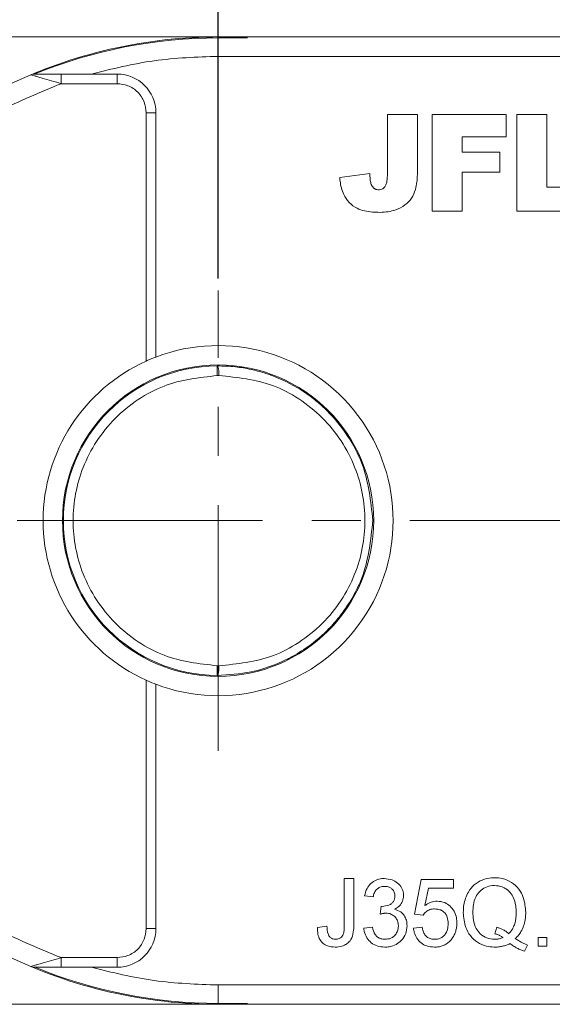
# Model space of a CAD drawing. Header units: millimetres. Extents: x 8853 to 11418, y 45 to 1005.
# Tile 49 of 256: x 9420 to 9447, y 568 to 619. Entities that reach past the tile are written whole.
import ezdxf

# ---------------------------------------------------------------- set-up
doc = ezdxf.new("R2010")
doc.units = ezdxf.units.MM
doc.linetypes.add('CENTERX2', pattern=[20.32, 12.7, -2.54, 2.54, -2.54])
doc.styles.get("Standard").update_dxf_attribs({"font": '仿宋_GB2312_0.TTF', "width": 0.8})
doc.dimstyles.new('ISO-35.1', dxfattribs={"dimtxt": 9, "dimasz": 7.5, "dimexe": 5, "dimexo": 0.625, "dimgap": 2.5, "dimtad": 1, "dimdsep": 46, "dimtxsty": 'Standard', "dimcen": 2.5, "dimadec": 0, "dimazin": 0, "dimtfac": 1, "dimtmove": 0, "dimatfit": 3, "dimfxl": 0, "dimarcsym": 0})

# ---------------------------------------------------------------- blocks, each defined once
blk = doc.blocks.new('*D38')
at = {"color": 0, "lineweight": -2, "transparency": 16777216}
for p, q in [((9429.917, 605.75), (9429.917, 649.767)), ((9485.87, 605.75), (9485.87, 649.767)), ((9437.417, 644.767), (9478.37, 644.767))]:
    blk.add_line(p, q, dxfattribs=at)
at = {"color": 0, "lineweight": 9, "transparency": 16777216}
for points in [[(9437.417, 646.017), (9437.417, 643.517), (9429.917, 644.767)], [(9478.37, 646.017), (9478.37, 643.517), (9485.87, 644.767)]]:
    blk.add_solid(points, dxfattribs=at)
at = {"layer": 'Defpoints', "color": 0, "lineweight": 9, "transparency": 16777216}
for p in [(9485.87, 644.767), (9429.917, 605.125), (9485.87, 605.125)]:
    blk.add_point(p, dxfattribs=at)
at = {"color": 0, "lineweight": 9, "transparency": 16777216, "insert": (9457.893, 651.767), "char_height": 9, "attachment_point": 5}
blk.add_mtext('56', dxfattribs=at)

msp = doc.modelspace()

# ---------------------------------------------------------------- linework, layer by layer
at = {"color": 7, "linetype": 'Continuous', "lineweight": 15}
for p, q in [((9428.355, 618.228), (9413.731, 618.228)), ((9469.731, 618.228), (9429.917, 618.228)), ((9429.917, 617.228), (9429.917, 618.182)), ((9431.433, 618.182), (9429.917, 618.182)), ((9429.917, 617.228), (9470.849, 617.228)), ((9421.805, 616.315), (9421.805, 615.815)), ((9423.362, 616.315), (9421.805, 616.315)), ((9424.699, 616.315), (9423.362, 616.315)), ((9424.699, 616.315), (9424.699, 615.815)), ((9421.805, 615.815), (9424.699, 615.815)), ((9426.199, 614.315), (9426.199, 601.479)), ((9426.699, 614.315), (9426.199, 614.315)), ((9426.699, 614.315), (9426.699, 601.687)), ((9438.674, 611.168), (9438.674, 614.228)), ((9438.674, 614.228), (9440.232, 614.228)), ((9440.232, 614.228), (9440.232, 611.522)), ((9440.981, 609.228), (9440.981, 614.228)), ((9440.981, 614.228), (9444.812, 614.228)), ((9444.812, 614.228), (9444.812, 613.059)), ((9445.367, 609.228), (9445.367, 614.228)), ((9445.367, 614.228), (9446.925, 614.228)), ((9446.925, 614.228), (9446.925, 610.461)), ((9444.812, 613.059), (9442.54, 613.059)), ((9442.54, 613.059), (9442.54, 612.28)), ((9442.54, 612.28), (9444.488, 612.28)), ((9444.488, 612.28), (9444.488, 611.241)), ((9437.765, 611.176), (9436.206, 610.968)), ((9444.488, 611.241), (9442.54, 611.241)), ((9442.54, 611.241), (9442.54, 609.228)), ((9446.925, 610.461), (9449.328, 610.461)), ((9442.54, 609.228), (9440.981, 609.228)), ((9449.328, 609.228), (9445.367, 609.228)), ((9429.87, 600.727), (9429.867, 601.227)), ((9429.87, 600.727), (9429.962, 600.727)), ((9429.867, 585.228), (9429.87, 585.728)), ((9429.962, 585.728), (9429.87, 585.728)), ((9426.199, 584.976), (9426.199, 572.14)), ((9426.699, 584.769), (9426.699, 572.14)), ((9436.442, 574.728), (9436.936, 574.728)), ((9436.442, 572.321), (9436.442, 574.728)), ((9436.936, 574.728), (9436.936, 572.352)), ((9440.066, 572.888), (9440.425, 574.683)), ((9440.425, 574.683), (9442.085, 574.683)), ((9442.085, 574.683), (9442.085, 574.234)), ((9440.792, 574.234), (9440.614, 573.327)), ((9442.085, 574.234), (9440.792, 574.234)), ((9437.94, 573.785), (9437.491, 573.83)), ((9438.295, 572.888), (9438.341, 573.292)), ((9440.515, 572.843), (9440.066, 572.888)), ((9426.699, 572.14), (9426.199, 572.14)), ((9435.051, 572.204), (9435.545, 572.26)), ((9437.446, 572.17), (9437.895, 572.215)), ((9440.021, 572.17), (9440.47, 572.215)), ((9444.33, 572.209), (9444.225, 571.875)), ((9446.472, 571.228), (9446.472, 571.676)), ((9446.472, 571.676), (9446.921, 571.676)), ((9446.921, 571.676), (9446.921, 571.228)), ((9445.917, 571.291), (9445.755, 570.972)), ((9446.921, 571.228), (9446.472, 571.228)), ((9424.699, 570.64), (9421.805, 570.64)), ((9421.805, 570.14), (9421.805, 570.64)), ((9424.699, 570.64), (9424.699, 570.14)), ((9421.805, 570.14), (9423.362, 570.14)), ((9423.362, 570.14), (9424.699, 570.14)), ((9470.849, 569.228), (9429.917, 569.228)), ((9429.917, 568.274), (9429.917, 569.228)), ((9413.731, 568.228), (9428.355, 568.228)), ((9429.917, 568.274), (9431.433, 568.274)), ((9429.917, 568.228), (9469.731, 568.228))]:
    msp.add_line(p, q, dxfattribs=at)
at = {"color": 1, "linetype": 'CENTERX2', "lineweight": 13}
for p, q in [((9429.917, 581.33), (9429.917, 605.125)), ((9317.917, 593.228), (9546.07, 593.228))]:
    msp.add_line(p, q, dxfattribs=at)
at = {"color": 7, "linetype": 'Continuous', "lineweight": 15, "flags": 128}
for points in [[(9428.355, 618.228), (9431.38, 618.228), (9431.385, 618.228)], [(9431.385, 568.228), (9431.38, 568.227), (9428.355, 568.228)]]:
    msp.add_lwpolyline(points, dxfattribs=at)
at = {"color": 7, "linetype": 'Continuous', "lineweight": 15}
msp.add_circle((9429.917, 593.228), 8.05, dxfattribs=at)
for centre, radius, start, end in [((9429.917, 593.228), 25, 86.5214, 112.7879), ((9429.917, 593.228), 24.954, 90, 112.2999), ((9429.917, 593.228), 25, 112.7879, 247.2121), ((9420.427, 615.815), 0.5, 90, 112.7879), ((9424.699, 614.315), 2, 0, 90), ((9429.917, 593.228), 9.05, 249.1769, 110.8231), ((9429.917, 593.228), 9.05, 114.2509, 245.7491), ((9429.917, 593.228), 8, 90.355, 269.645), ((9424.699, 572.14), 2, 270, 0), ((9420.427, 570.64), 0.5, 247.2121, 270), ((9429.917, 593.228), 25, 247.2121, 273.4786), ((9429.917, 593.228), 24.954, 247.7001, 270)]:
    msp.add_arc(centre, radius, start, end, dxfattribs=at)
for points in [[(9429.917, 617.228), (9428.808, 617.189), (9426.592, 617.112), (9424.439, 616.581), (9423.362, 616.315)], [(9423.362, 570.14), (9424.439, 569.874), (9426.592, 569.343), (9428.808, 569.266), (9429.917, 569.228)]]:
    msp.add_open_spline(points, degree=3, dxfattribs=at)
for points, knots in [([(9420.419, 616.221), (9420.365, 616.237), (9420.262, 616.268), (9420.243, 616.274), (9420.234, 616.276)], [0, 0, 0, 0, 0.522804, 1, 1, 1, 1]), ([(9421.805, 615.815), (9421.636, 615.864), (9421.299, 615.961), (9420.89, 616.081), (9420.595, 616.169), (9420.475, 616.204), (9420.419, 616.221)], [0, 0, 0, 0, 0.333317, 0.665606, 0.843893, 1, 1, 1, 1]), ([(9421.805, 616.315), (9421.545, 616.315), (9421.155, 616.315), (9420.719, 616.315), (9420.524, 616.315), (9420.453, 616.315), (9420.43, 616.315), (9420.428, 616.315), (9420.427, 616.315)], [0, 0, 0, 0, 0.498425, 0.748704, 0.873574, 0.94108, 0.971006, 1, 1, 1, 1]), ([(9405.917, 593.228), (9405.967, 594.403), (9406.069, 596.796), (9406.907, 600.357), (9408.276, 603.834), (9410.205, 607.093), (9412.62, 610.01), (9415.43, 612.474), (9418.498, 614.466), (9420.716, 615.371), (9421.805, 615.815)], [0, 0, 0, 0, 0.1198431, 0.2439998, 0.3712085, 0.5, 0.6287915, 0.7560002, 0.8801569, 1, 1, 1, 1]), ([(9424.699, 615.815), (9424.888, 615.795), (9425.179, 615.764), (9425.529, 615.577), (9425.767, 615.384), (9425.961, 615.145), (9426.148, 614.795), (9426.179, 614.504), (9426.199, 614.315)], [0, 0, 0, 0, 0.239443, 0.369607, 0.5, 0.630164, 0.760557, 1, 1, 1, 1]), ([(9440.232, 611.522), (9440.23, 611.388), (9440.225, 610.995), (9440.174, 610.434), (9439.942, 609.881), (9439.576, 609.519), (9439.028, 609.211), (9438.569, 609.181), (9438.292, 609.163)], [0, 0, 0, 0, 0.1136198, 0.3358942, 0.4750673, 0.6142166, 0.7674037, 1, 1, 1, 1]), ([(9438.292, 609.163), (9438.159, 609.166), (9437.757, 609.175), (9437.179, 609.289), (9436.677, 609.655), (9436.355, 610.142), (9436.238, 610.606), (9436.212, 610.904), (9436.206, 610.968)], [0, 0, 0, 0, 0.128183, 0.387536, 0.549691, 0.711944, 0.938522, 1, 1, 1, 1]), ([(9437.986, 610.399), (9437.94, 610.449), (9437.848, 610.55), (9437.79, 610.753), (9437.77, 610.962), (9437.766, 611.104), (9437.765, 611.176)], [0, 0, 0, 0, 0.243238, 0.486568, 0.742114, 1, 1, 1, 1]), ([(9438.674, 611.168), (9438.67, 611.034), (9438.665, 610.837), (9438.607, 610.596), (9438.532, 610.463), (9438.434, 610.378), (9438.325, 610.338), (9438.251, 610.333), (9438.216, 610.332)], [0, 0, 0, 0, 0.372716, 0.548628, 0.683692, 0.793503, 0.903383, 1, 1, 1, 1]), ([(9438.216, 610.332), (9438.187, 610.333), (9438.136, 610.335), (9438.061, 610.353), (9438.014, 610.378), (9437.99, 610.396), (9437.986, 610.399)], [0, 0, 0, 0, 0.364246, 0.622323, 0.945339, 1, 1, 1, 1]), ([(9426.199, 601.479), (9426.259, 601.505), (9426.378, 601.558), (9426.537, 601.623), (9426.649, 601.667), (9426.695, 601.685), (9426.698, 601.686), (9426.699, 601.687)], [0, 0, 0, 0, 0.238951, 0.478398, 0.703727, 0.911587, 1, 1, 1, 1]), ([(9429.867, 601.227), (9429.875, 601.225), (9429.889, 601.219), (9429.911, 601.172), (9429.931, 601.099), (9429.946, 601.004), (9429.958, 600.888), (9429.961, 600.791), (9429.962, 600.727)], [0, 0, 0, 0, 0.158364, 0.294648, 0.500171, 0.631321, 0.75836, 1, 1, 1, 1]), ([(9429.867, 601.227), (9430.184, 601.219), (9430.774, 601.202), (9431.586, 601.063), (9432.255, 600.887), (9433.192, 600.559), (9434.113, 600.08), (9434.992, 599.428), (9435.791, 598.706), (9436.641, 597.656), (9437.643, 595.788), (9437.809, 594.238), (9437.917, 593.228)], [0, 0, 0, 0, 0.076031, 0.141714, 0.197043, 0.242017, 0.379556, 0.443133, 0.503189, 0.636039, 0.762674, 1, 1, 1, 1]), ([(9429.87, 585.728), (9428.931, 585.833), (9427.486, 585.995), (9425.75, 586.934), (9424.559, 587.902), (9423.592, 589.101), (9422.693, 590.842), (9422.237, 593.228), (9422.693, 595.614), (9423.592, 597.354), (9424.559, 598.553), (9425.75, 599.521), (9427.486, 600.46), (9428.931, 600.622), (9429.87, 600.727)], [0, 0, 0, 0, 0.119771, 0.184208, 0.25, 0.315792, 0.380229, 0.5, 0.619771, 0.684208, 0.75, 0.815792, 0.880229, 1, 1, 1, 1]), ([(9429.962, 600.727), (9430.909, 600.633), (9432.364, 600.487), (9434.123, 599.556), (9435.332, 598.589), (9436.314, 597.385), (9437.227, 595.635), (9437.692, 593.228), (9437.227, 590.82), (9436.314, 589.07), (9435.332, 587.866), (9434.123, 586.899), (9432.364, 585.968), (9430.909, 585.822), (9429.962, 585.728)], [0, 0, 0, 0, 0.120645, 0.185436, 0.251402, 0.317135, 0.381281, 0.5, 0.618719, 0.682865, 0.748598, 0.814564, 0.879355, 1, 1, 1, 1]), ([(9421.805, 570.64), (9420.716, 571.084), (9418.498, 571.989), (9415.43, 573.982), (9412.62, 576.445), (9410.205, 579.363), (9408.276, 582.621), (9406.907, 586.098), (9406.069, 589.659), (9405.967, 592.052), (9405.917, 593.228)], [0, 0, 0, 0, 0.1198431, 0.2439998, 0.3712085, 0.5, 0.6287915, 0.7560002, 0.8801569, 1, 1, 1, 1]), ([(9437.917, 593.228), (9437.809, 592.217), (9437.644, 590.667), (9436.774, 589.051), (9436.132, 588.167), (9435.408, 587.367), (9434.639, 586.74), (9433.878, 586.27), (9433.368, 586.002), (9432.626, 585.682), (9431.467, 585.318), (9430.458, 585.261), (9429.867, 585.228)], [0, 0, 0, 0, 0.237329, 0.363961, 0.429693, 0.497, 0.620486, 0.664841, 0.710767, 0.758264, 0.858492, 1, 1, 1, 1]), ([(9429.962, 585.728), (9429.961, 585.664), (9429.958, 585.567), (9429.946, 585.451), (9429.931, 585.356), (9429.911, 585.283), (9429.889, 585.236), (9429.875, 585.231), (9429.867, 585.228)], [0, 0, 0, 0, 0.24166, 0.368694, 0.499829, 0.705384, 0.84166, 1, 1, 1, 1]), ([(9426.699, 584.769), (9426.694, 584.771), (9426.684, 584.774), (9426.607, 584.804), (9426.492, 584.85), (9426.35, 584.909), (9426.248, 584.955), (9426.199, 584.976)], [0, 0, 0, 0, 0.195481, 0.39079, 0.590918, 0.80353, 1, 1, 1, 1]), ([(9437.491, 573.83), (9437.524, 573.962), (9437.584, 574.199), (9437.803, 574.486), (9438.077, 574.662), (9438.328, 574.723), (9438.473, 574.727), (9438.515, 574.728)], [0, 0, 0, 0, 0.270658, 0.489263, 0.708369, 0.914642, 1, 1, 1, 1]), ([(9438.515, 574.728), (9438.65, 574.714), (9438.895, 574.69), (9439.213, 574.512), (9439.414, 574.265), (9439.502, 574.025), (9439.508, 573.884), (9439.511, 573.838)], [0, 0, 0, 0, 0.272752, 0.493599, 0.716338, 0.90619, 1, 1, 1, 1]), ([(9442.596, 572.976), (9442.602, 573.11), (9442.619, 573.473), (9442.796, 573.981), (9443.144, 574.422), (9443.568, 574.675), (9443.942, 574.765), (9444.159, 574.771), (9444.214, 574.773)], [0, 0, 0, 0, 0.148072, 0.401988, 0.580808, 0.75998, 0.939061, 1, 1, 1, 1]), ([(9444.214, 574.773), (9444.348, 574.764), (9444.654, 574.745), (9445.103, 574.55), (9445.484, 574.201), (9445.77, 573.666), (9445.805, 573.243), (9445.827, 572.985)], [0, 0, 0, 0, 0.149201, 0.339719, 0.531658, 0.715646, 1, 1, 1, 1]), ([(9438.529, 574.324), (9438.445, 574.316), (9438.301, 574.303), (9438.128, 574.192), (9438.005, 574.034), (9437.958, 573.888), (9437.942, 573.797), (9437.94, 573.785)], [0, 0, 0, 0, 0.2859195, 0.4849885, 0.6843246, 0.9590687, 1, 1, 1, 1]), ([(9439.062, 573.823), (9439.055, 573.892), (9439.043, 574.022), (9438.933, 574.174), (9438.795, 574.276), (9438.654, 574.319), (9438.563, 574.322), (9438.529, 574.324)], [0, 0, 0, 0, 0.2487669, 0.4726731, 0.6635162, 0.8755788, 1, 1, 1, 1]), ([(9443.09, 572.978), (9443.095, 573.111), (9443.105, 573.38), (9443.213, 573.761), (9443.434, 574.076), (9443.738, 574.291), (9444.017, 574.363), (9444.177, 574.368), (9444.216, 574.369)], [0, 0, 0, 0, 0.199014, 0.399339, 0.580729, 0.762132, 0.942113, 1, 1, 1, 1]), ([(9444.216, 574.369), (9444.352, 574.355), (9444.625, 574.327), (9444.957, 574.101), (9445.202, 573.759), (9445.318, 573.373), (9445.329, 573.094), (9445.333, 572.98)], [0, 0, 0, 0, 0.203222, 0.407586, 0.580719, 0.828764, 1, 1, 1, 1]), ([(9438.406, 573.287), (9438.523, 573.3), (9438.698, 573.319), (9438.893, 573.431), (9438.996, 573.542), (9439.053, 573.676), (9439.059, 573.772), (9439.062, 573.823)], [0, 0, 0, 0, 0.3675596, 0.5509919, 0.6954114, 0.8395947, 1, 1, 1, 1]), ([(9439.511, 573.838), (9439.5, 573.74), (9439.478, 573.55), (9439.318, 573.32), (9439.154, 573.203), (9439.057, 573.156), (9439.033, 573.144)], [0, 0, 0, 0, 0.328269, 0.636143, 0.9088, 1, 1, 1, 1]), ([(9438.341, 573.292), (9438.346, 573.291), (9438.357, 573.29), (9438.373, 573.288), (9438.389, 573.287), (9438.4, 573.287), (9438.406, 573.287)], [0, 0, 0, 0, 0.250087, 0.500185, 0.75003, 1, 1, 1, 1]), ([(9439.033, 573.144), (9439.147, 573.105), (9439.346, 573.038), (9439.552, 572.819), (9439.673, 572.567), (9439.684, 572.38), (9439.69, 572.281)], [0, 0, 0, 0, 0.302387, 0.525374, 0.748493, 1, 1, 1, 1]), ([(9441.114, 573.157), (9441.071, 573.156), (9440.984, 573.153), (9440.864, 573.126), (9440.757, 573.077), (9440.666, 573.014), (9440.582, 572.938), (9440.537, 572.875), (9440.515, 572.843)], [0, 0, 0, 0, 0.181774, 0.36703, 0.518513, 0.675027, 0.835287, 1, 1, 1, 1]), ([(9440.614, 573.327), (9440.64, 573.348), (9440.694, 573.388), (9440.775, 573.437), (9440.855, 573.477), (9440.954, 573.518), (9441.082, 573.553), (9441.185, 573.558), (9441.238, 573.561)], [0, 0, 0, 0, 0.147364, 0.295352, 0.418554, 0.542551, 0.767964, 1, 1, 1, 1]), ([(9441.816, 572.401), (9441.809, 572.513), (9441.797, 572.696), (9441.679, 572.924), (9441.527, 573.066), (9441.329, 573.145), (9441.19, 573.153), (9441.114, 573.157)], [0, 0, 0, 0, 0.284133, 0.463731, 0.644535, 0.805022, 1, 1, 1, 1]), ([(9441.238, 573.561), (9441.375, 573.547), (9441.624, 573.521), (9441.926, 573.308), (9442.141, 573.038), (9442.251, 572.729), (9442.261, 572.519), (9442.265, 572.428)], [0, 0, 0, 0, 0.238357, 0.435095, 0.63094, 0.839011, 1, 1, 1, 1]), ([(9438.585, 572.936), (9438.568, 572.935), (9438.535, 572.934), (9438.486, 572.929), (9438.437, 572.921), (9438.389, 572.912), (9438.342, 572.9), (9438.311, 572.892), (9438.295, 572.888)], [0, 0, 0, 0, 0.169524, 0.339551, 0.504185, 0.669008, 0.834436, 1, 1, 1, 1]), ([(9439.241, 572.284), (9439.233, 572.373), (9439.219, 572.532), (9439.093, 572.729), (9438.927, 572.865), (9438.747, 572.929), (9438.63, 572.934), (9438.585, 572.936)], [0, 0, 0, 0, 0.254178, 0.457835, 0.661032, 0.868746, 1, 1, 1, 1]), ([(9444.189, 571.183), (9444.055, 571.192), (9443.753, 571.212), (9443.314, 571.409), (9442.944, 571.755), (9442.655, 572.286), (9442.619, 572.714), (9442.596, 572.976)], [0, 0, 0, 0, 0.150098, 0.337156, 0.525352, 0.708308, 1, 1, 1, 1]), ([(9444.216, 571.587), (9444.08, 571.599), (9443.806, 571.623), (9443.473, 571.848), (9443.226, 572.174), (9443.106, 572.564), (9443.095, 572.848), (9443.09, 572.978)], [0, 0, 0, 0, 0.20131, 0.404755, 0.576193, 0.805812, 1, 1, 1, 1]), ([(9445.333, 572.98), (9445.332, 572.914), (9445.329, 572.78), (9445.302, 572.565), (9445.246, 572.337), (9445.156, 572.139), (9445.054, 571.986), (9444.985, 571.914), (9444.95, 571.878)], [0, 0, 0, 0, 0.166848, 0.334564, 0.540524, 0.752508, 0.875078, 1, 1, 1, 1]), ([(9445.827, 572.985), (9445.825, 572.919), (9445.822, 572.785), (9445.793, 572.548), (9445.724, 572.276), (9445.603, 572.011), (9445.452, 571.792), (9445.342, 571.681), (9445.286, 571.624)], [0, 0, 0, 0, 0.132684, 0.266041, 0.474214, 0.688935, 0.842827, 1, 1, 1, 1]), ([(9426.199, 572.14), (9426.179, 571.951), (9426.148, 571.66), (9425.961, 571.311), (9425.768, 571.072), (9425.529, 570.878), (9425.179, 570.691), (9424.888, 570.66), (9424.699, 570.64)], [0, 0, 0, 0, 0.239443, 0.369607, 0.5, 0.630164, 0.760557, 1, 1, 1, 1]), ([(9435.972, 571.183), (9435.836, 571.193), (9435.615, 571.209), (9435.342, 571.361), (9435.162, 571.575), (9435.06, 571.869), (9435.054, 572.089), (9435.051, 572.204)], [0, 0, 0, 0, 0.257051, 0.4188059, 0.5813296, 0.7801411, 1, 1, 1, 1]), ([(9435.545, 572.26), (9435.553, 572.124), (9435.564, 571.941), (9435.663, 571.728), (9435.77, 571.635), (9435.887, 571.592), (9435.961, 571.588), (9435.993, 571.587)], [0, 0, 0, 0, 0.441322, 0.598348, 0.756856, 0.895495, 1, 1, 1, 1]), ([(9436.936, 572.352), (9436.932, 572.219), (9436.926, 571.95), (9436.823, 571.601), (9436.618, 571.369), (9436.366, 571.23), (9436.14, 571.187), (9435.998, 571.183), (9435.972, 571.183)], [0, 0, 0, 0, 0.230985, 0.464973, 0.609952, 0.754605, 0.955682, 1, 1, 1, 1]), ([(9435.993, 571.587), (9436.057, 571.593), (9436.166, 571.604), (9436.296, 571.694), (9436.386, 571.815), (9436.44, 572.031), (9436.441, 572.205), (9436.442, 572.321)], [0, 0, 0, 0, 0.19306, 0.330934, 0.468862, 0.645656, 1, 1, 1, 1]), ([(9438.535, 571.183), (9438.399, 571.194), (9438.149, 571.213), (9437.826, 571.399), (9437.594, 571.659), (9437.479, 571.934), (9437.455, 572.109), (9437.446, 572.17)], [0, 0, 0, 0, 0.249595, 0.46063, 0.671469, 0.886859, 1, 1, 1, 1]), ([(9437.895, 572.215), (9437.93, 572.082), (9437.981, 571.887), (9438.16, 571.689), (9438.343, 571.6), (9438.479, 571.591), (9438.551, 571.587)], [0, 0, 0, 0, 0.404921, 0.593605, 0.78306, 1, 1, 1, 1]), ([(9439.69, 572.281), (9439.677, 572.145), (9439.651, 571.871), (9439.424, 571.536), (9439.123, 571.299), (9438.812, 571.194), (9438.612, 571.186), (9438.535, 571.183)], [0, 0, 0, 0, 0.228572, 0.459007, 0.660095, 0.870765, 1, 1, 1, 1]), ([(9438.551, 571.587), (9438.651, 571.595), (9438.821, 571.611), (9439.025, 571.745), (9439.161, 571.914), (9439.232, 572.103), (9439.239, 572.232), (9439.241, 572.284)], [0, 0, 0, 0, 0.269591, 0.459441, 0.648883, 0.856246, 1, 1, 1, 1]), ([(9441.109, 571.183), (9440.973, 571.193), (9440.727, 571.21), (9440.408, 571.384), (9440.181, 571.63), (9440.058, 571.907), (9440.032, 572.093), (9440.021, 572.17)], [0, 0, 0, 0, 0.248379, 0.451028, 0.653732, 0.857674, 1, 1, 1, 1]), ([(9440.47, 572.215), (9440.492, 572.109), (9440.528, 571.939), (9440.667, 571.741), (9440.826, 571.632), (9440.983, 571.591), (9441.076, 571.588), (9441.111, 571.587)], [0, 0, 0, 0, 0.323008, 0.519347, 0.717293, 0.893001, 1, 1, 1, 1]), ([(9441.111, 571.587), (9441.211, 571.595), (9441.377, 571.61), (9441.576, 571.739), (9441.705, 571.901), (9441.8, 572.126), (9441.81, 572.3), (9441.816, 572.401)], [0, 0, 0, 0, 0.242689, 0.406584, 0.570206, 0.750946, 1, 1, 1, 1]), ([(9441.997, 571.608), (9442.036, 571.662), (9442.114, 571.773), (9442.195, 571.959), (9442.246, 572.157), (9442.263, 572.315), (9442.264, 572.406), (9442.265, 572.428)], [0, 0, 0, 0, 0.228036, 0.461347, 0.689746, 0.923403, 1, 1, 1, 1]), ([(9444.95, 571.878), (9444.925, 571.9), (9444.874, 571.944), (9444.792, 572.001), (9444.707, 572.054), (9444.602, 572.109), (9444.477, 572.162), (9444.379, 572.194), (9444.33, 572.209)], [0, 0, 0, 0, 0.141069, 0.282767, 0.423903, 0.56572, 0.782095, 1, 1, 1, 1]), ([(9441.109, 571.183), (9441.176, 571.185), (9441.311, 571.19), (9441.508, 571.239), (9441.695, 571.326), (9441.834, 571.428), (9441.932, 571.527), (9441.975, 571.581), (9441.997, 571.608)], [0, 0, 0, 0, 0.195914, 0.39631, 0.592972, 0.797743, 0.898464, 1, 1, 1, 1]), ([(9444.655, 571.678), (9444.62, 571.665), (9444.552, 571.637), (9444.462, 571.613), (9444.388, 571.599), (9444.331, 571.592), (9444.273, 571.588), (9444.235, 571.587), (9444.216, 571.587)], [0, 0, 0, 0, 0.244198, 0.490285, 0.616798, 0.743692, 0.871739, 1, 1, 1, 1]), ([(9444.225, 571.875), (9444.257, 571.866), (9444.321, 571.848), (9444.405, 571.816), (9444.476, 571.783), (9444.537, 571.751), (9444.597, 571.716), (9444.635, 571.691), (9444.655, 571.678)], [0, 0, 0, 0, 0.2105407, 0.4218235, 0.5655569, 0.7096369, 0.8547182, 1, 1, 1, 1]), ([(9445.286, 571.624), (9445.314, 571.606), (9445.37, 571.57), (9445.455, 571.517), (9445.541, 571.467), (9445.646, 571.41), (9445.77, 571.349), (9445.868, 571.311), (9445.917, 571.291)], [0, 0, 0, 0, 0.139963, 0.279956, 0.419938, 0.560053, 0.779572, 1, 1, 1, 1]), ([(9445.011, 571.362), (9444.95, 571.335), (9444.827, 571.281), (9444.661, 571.235), (9444.523, 571.208), (9444.412, 571.193), (9444.301, 571.184), (9444.226, 571.183), (9444.189, 571.183)], [0, 0, 0, 0, 0.2360294, 0.474761, 0.6050095, 0.7356999, 0.8676548, 1, 1, 1, 1]), ([(9445.755, 570.972), (9445.693, 570.994), (9445.567, 571.04), (9445.413, 571.114), (9445.289, 571.181), (9445.194, 571.238), (9445.102, 571.299), (9445.041, 571.341), (9445.011, 571.362)], [0, 0, 0, 0, 0.237022, 0.475091, 0.605871, 0.736859, 0.868386, 1, 1, 1, 1]), ([(9420.42, 570.235), (9420.476, 570.252), (9420.596, 570.287), (9420.89, 570.375), (9421.3, 570.495), (9421.636, 570.591), (9421.805, 570.64)], [0, 0, 0, 0, 0.155955, 0.334064, 0.665854, 1, 1, 1, 1]), ([(9420.234, 570.179), (9420.243, 570.182), (9420.262, 570.187), (9420.366, 570.219), (9420.42, 570.235)], [0, 0, 0, 0, 0.47698, 1, 1, 1, 1]), ([(9420.427, 570.14), (9420.428, 570.14), (9420.43, 570.14), (9420.453, 570.14), (9420.524, 570.14), (9420.72, 570.14), (9421.156, 570.14), (9421.546, 570.14), (9421.805, 570.14)], [0, 0, 0, 0, 0.02892, 0.058841, 0.126521, 0.252272, 0.502811, 1, 1, 1, 1])]:
    msp.add_open_spline(points, degree=3, knots=knots, dxfattribs=at)

# ---------------------------------------------------------------- dimensions: what is measured, and where the dimension line sits
at = {"color": 5, "lineweight": 9}
dim = msp.add_linear_dim(base=(9485.87, 644.767), p1=(9429.917, 605.125), p2=(9485.87, 605.125), text='56', dimstyle='ISO-35.1', dxfattribs=at)
dim.commit()
dim.dimension.update_dxf_attribs({"geometry": '*D38', "text_midpoint": (9457.893, 651.767)})

doc.saveas('drawing.dxf')
